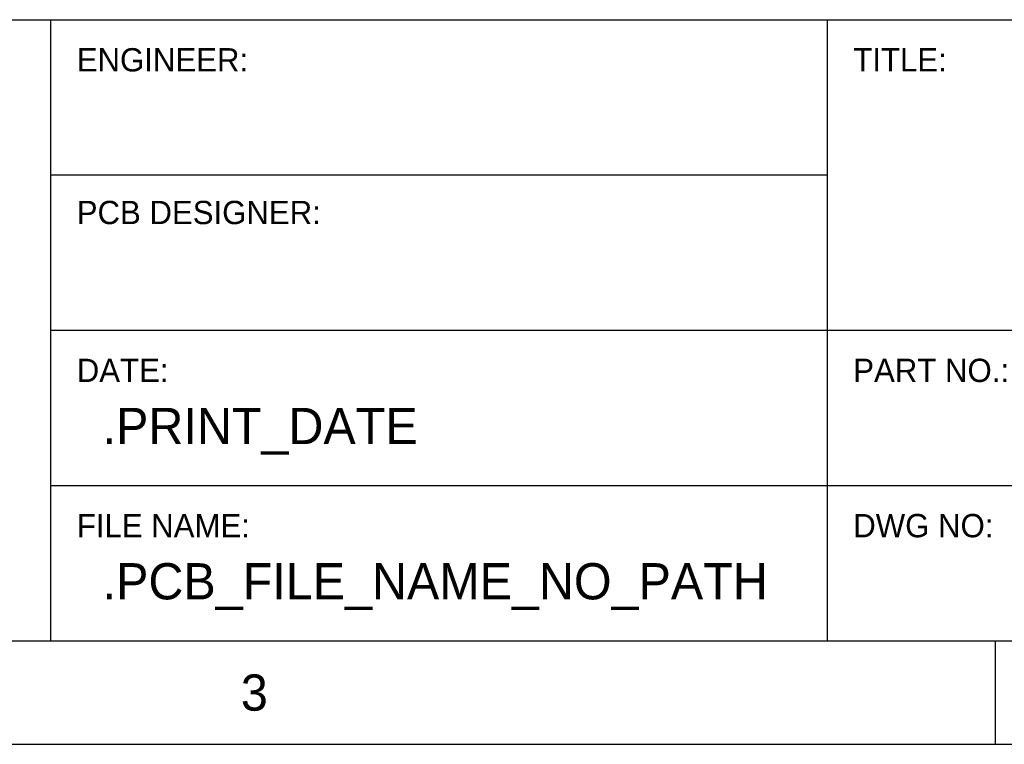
# Model space of a CAD drawing. Extents: x 0.2 to 21.7, y 0.2 to 7.8.
# Tile 10 of 23: x 6.9 to 8.8, y 0.2 to 1.6. Entities that reach past the tile are written whole.
import ezdxf

# ---------------------------------------------------------------- set-up
doc = ezdxf.new("R2010")
doc.units = 0
doc.layers.add('MECHANICAL16', color=56, linetype='CONTINUOUS')

msp = doc.modelspace()

# ---------------------------------------------------------------- linework, layer by layer
at = {"layer": 'MECHANICAL16'}
for p, q in [((5.6, 1.6), (7, 1.6)), ((7, 0.4), (7, 1.6)), ((7, 1.6), (8.5, 1.6)), ((8.5, 1.6), (11.5, 1.6)), ((8.5, 1), (8.5, 1.6)), ((7, 1.3), (8.5, 1.3)), ((7, 1), (11.5, 1)), ((8.5, 0.4), (8.5, 1)), ((7, 0.7), (11.5, 0.7)), ((0.4, 0.4), (11.5, 0.4)), ((5.6, 0.4), (7, 0.4)), ((7, 0.4), (11.5, 0.4)), ((8.825, 0.2), (8.825, 0.4)), ((0.2, 0.2), (11.7, 0.2))]:
    msp.add_line(p, q, dxfattribs=at)

# ---------------------------------------------------------------- texts
for s, height, p in [('ENGINEER:', 0.045, (7.05, 1.5)), ('TITLE:', 0.045, (8.55, 1.5)), ('PCB DESIGNER:', 0.045, (7.05, 1.205)), ('DATE:', 0.045, (7.05, 0.9)), ('PART NO.:', 0.045, (8.55, 0.9)), ('.PRINT_DATE', 0.07, (7.1, 0.78)), ('FILE NAME:', 0.045, (7.05, 0.6)), ('DWG NO:', 0.045, (8.55, 0.6)), ('.PCB_FILE_NAME_NO_PATH', 0.07, (7.1, 0.48)), ('3', 0.07, (7.367, 0.265))]:
    msp.add_text(s, height=height, dxfattribs=at).set_placement(p)

doc.saveas('drawing.dxf')
